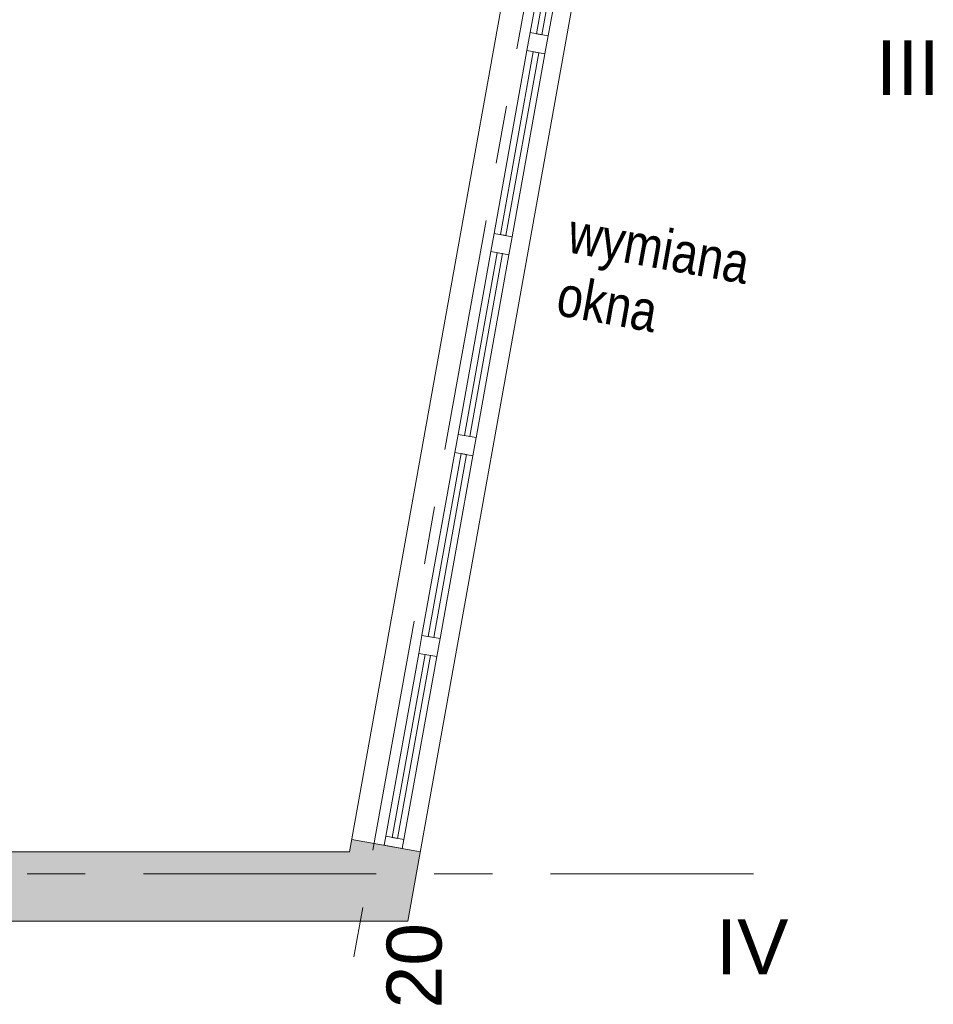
# Model space of a CAD drawing. Header units: centimetres. Extents: x -8590 to 14779, y -8842 to 3760.
# Tile 23 of 28: x 13708 to 14207, y 2292 to 2830. Entities that reach past the tile are written whole.
import ezdxf

# ---------------------------------------------------------------- set-up
doc = ezdxf.new("R2010")
doc.units = ezdxf.units.CM
doc.linetypes.add('Oś', pattern=[222.25, 127, -31.75, 31.75, -31.75])
doc.linetypes.add('Wyburzenia', pattern=[35, 20, -15])
for name, color, linetype, lineweight in [('A-GLAZ-CURT', 52, 'Wyburzenia', 9), ('A-GLAZ-CWMG', 51, 'Wyburzenia', 9), ('A-WALL', 113, 'Continuous', 13), ('A-WALL-PATT', 111, 'Continuous', 13), ('G-ANNO-TEXT', 231, 'Continuous', 13), ('S-GRID', 1, 'Continuous', 13), ('S-GRID-IDEN', 1, 'Continuous', 13)]:
    doc.layers.add(name, color=color, linetype=linetype, lineweight=lineweight)
doc.styles.add('Arial Narrow_1', font='ARIALN.TTF', dxfattribs={"height": 22})
doc.styles.add('Arial_2', font='arial.ttf', dxfattribs={"height": 30})

# ---------------------------------------------------------------- blocks, each defined once
blk = doc.blocks.new('System Panel - Glazed-2609562-3_piętro I __3_90 m_ - wyburzenia i zamurowania')
at = {"layer": 'A-GLAZ-CURT', "color": 7, "linetype": 'Continuous'}
for p, q in [((-50.72, 1.5), (50.72, 1.5)), ((-50.72, -1.5), (-50.72, 1.5)), ((50.72, -1.5), (50.72, 1.5)), ((50.72, -1.5), (-50.72, -1.5))]:
    blk.add_line(p, q, dxfattribs=at)
blk = doc.blocks.new('Rectangular Mullion - 50 x 100mm-2609560-3_piętro I __3_90 m_ - wyburzenia i zamurowania')
at = {"layer": 'A-GLAZ-CWMG', "color": 7, "linetype": 'Continuous'}
for p, q in [((1591.65, 2483.62), (1573.73, 2383.78)), ((1601.49, 2481.86), (1583.57, 2382.01))]:
    blk.add_line(p, q, dxfattribs=at)
blk = doc.blocks.new('Rectangular Mullion - 50 x 100mm-2609379-3_piętro I __3_90 m_ - wyburzenia i zamurowania')
at = {"layer": 'A-GLAZ-CWMG', "color": 7, "linetype": 'Continuous'}
for p, q in [((0, 5), (-5, 5)), ((-5, 5), (-5, -5)), ((0, 5), (0, -5)), ((-5, -5), (0, -5))]:
    blk.add_line(p, q, dxfattribs=at)
blk = doc.blocks.new('Rectangular Mullion - 100 x 100mm-2609561-3_piętro I __3_90 m_ - wyburzenia i zamurowania')
at = {"layer": 'A-GLAZ-CWMG', "color": 7, "linetype": 'Continuous'}
for p, q in [((5, 5), (-5, 5)), ((-5, 5), (-5, -5)), ((5, 5), (5, -5)), ((-5, -5), (5, -5))]:
    blk.add_line(p, q, dxfattribs=at)

msp = doc.modelspace()

# ---------------------------------------------------------------- hatches: boundary and pattern name
at = {"layer": 'A-WALL-PATT', "lineweight": 5}
h = msp.add_hatch(color=254, dxfattribs=at)
h.paths.add_polyline_path([(13888.48, 2337.33), (13920.27, 2337.33), (13927.09, 2375.33), (13888.48, 2375.33), (13881.66, 2337.33)], flags=0)
h.paths.add_polyline_path([(14045.26, 3033.73), (14130.63, 3509.33), (14092.02, 3509.33), (14007.81, 3040.16), (14035.37, 3035.31), (14044.84, 3033.8)], flags=0)
h = msp.add_hatch(color=254, dxfattribs=at)
h.paths.add_polyline_path([(13920.27, 2375.33), (13927.09, 2375.33), (13889.69, 2382.04), (13888.48, 2375.33), (13889.95, 2375.33)], flags=0)
h.paths.add_polyline_path([(14045.21, 3033.44), (14045.21, 3033.74), (14034.85, 3035.3), (14044.84, 3033.51)], flags=0)
msp.add_hatch(color=254, dxfattribs=at).paths.add_polyline_path([(13881.66, 2337.33), (13888.48, 2375.33), (13543.94, 2375.33), (13543.94, 2337.33), (13596.16, 2337.33)], flags=0)

# ---------------------------------------------------------------- linework, layer by layer
at = {"layer": 'A-WALL', "lineweight": 9}
for p, q in [((14138.88, 3555.33), (13920.27, 2337.33)), ((13888.48, 2375.33), (14007.81, 3040.16)), ((13927.09, 2375.33), (13889.69, 2382.04)), ((13568.94, 2375.33), (13888.48, 2375.33)), ((13920.27, 2337.33), (13543.94, 2337.33))]:
    msp.add_line(p, q, dxfattribs=at)
at = {"layer": 'S-GRID', "linetype": 'Oś'}
for p, q in [((14120, 3594.96), (13890.79, 2317.96)), ((11108.94, 2363.33), (14108.94, 2363.33))]:
    msp.add_line(p, q, dxfattribs=at)

# ---------------------------------------------------------------- block references
at = {"layer": 'A-GLAZ-CURT', "color": 7, "linetype": 'Continuous', "rotation": 79.82448915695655}
for p in [(14000.92, 2871.56), (13981.23, 2761.88), (13961.54, 2652.19), (13941.86, 2542.5), (13922.17, 2432.82)]:
    msp.add_blockref('System Panel - Glazed-2609562-3_piętro I __3_90 m_ - wyburzenia i zamurowania', p, dxfattribs=at)
at = {"layer": 'A-GLAZ-CWMG', "color": 7, "linetype": 'Continuous'}
for p in [(12413.31, 438.74), (12393.62, 329.06), (12373.93, 219.37), (12354.25, 109.69), (12334.56, 0)]:
    msp.add_blockref('Rectangular Mullion - 50 x 100mm-2609560-3_piętro I __3_90 m_ - wyburzenia i zamurowania', p, dxfattribs=at)
at = {"layer": 'A-GLAZ-CWMG', "color": 7, "linetype": 'Continuous', "extrusion": (0, 0, -1), "rotation": 100.1755108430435}
for p in [(-13991.07, 2816.72), (-13971.39, 2707.03), (-13951.7, 2597.35), (-13932.01, 2487.66)]:
    msp.add_blockref('Rectangular Mullion - 100 x 100mm-2609561-3_piętro I __3_90 m_ - wyburzenia i zamurowania', p, dxfattribs=at)
at = {"layer": 'A-GLAZ-CWMG', "color": 7, "linetype": 'Continuous', "rotation": 259.8244891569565}
msp.add_blockref('Rectangular Mullion - 50 x 100mm-2609379-3_piętro I __3_90 m_ - wyburzenia i zamurowania', (13912.32, 2377.98), dxfattribs=at)

# ---------------------------------------------------------------- texts
at = {"layer": 'G-ANNO-TEXT', "color": 7, "insert": (14010.4, 2724.42), "char_height": 22, "width": 121.1, "attachment_point": 1, "rotation": 349.8245, "line_spacing_factor": 0.949189, "style": 'Arial Narrow_1'}
msp.add_mtext('\\pxt5.77273,11.54545,17.31818,23.09091,28.86364,34.63636,40.40909,46.18182,51.95455,57.72727,63.5,69.27273,75.04545,80.81818,86.59091,92.36364,98.13636,103.90909,109.68182,115.45455,121.22727,127,132.77273,138.54545,144.31818,150.09091,155.86364,161.63636,167.40909,173.18182,178.95455,184.72727;{wymiana okna}', dxfattribs=at)
at = {"layer": 'S-GRID-IDEN', "char_height": 30, "attachment_point": 5, "line_spacing_factor": 0.936439, "style": 'Arial_2'}
for s, insert, width in [('\\pxqc,t4.23333,8.46667,12.7,16.93333,21.16667,25.4,29.63333,33.86667,38.1,42.33333,46.56667,50.8,55.03333,59.26667,63.5,67.73333,71.96667,76.2,80.43333,84.66667,88.9,93.13333,97.36667,101.6,105.83333,110.06667,114.3,118.53333,122.76667,127,131.23333,135.46667;{III}', (14193.14, 2803.38), 36.4), ('\\pxqc,t4.23333,8.46667,12.7,16.93333,21.16667,25.4,29.63333,33.86667,38.1,42.33333,46.56667,50.8,55.03333,59.26667,63.5,67.73333,71.96667,76.2,80.43333,84.66667,88.9,93.13333,97.36667,101.6,105.83333,110.06667,114.3,118.53333,122.76667,127,131.23333,135.46667;{IV}', (14108.16, 2323.38), 41)]:
    msp.add_mtext(s, dxfattribs=dict(at, insert=insert, width=width))
at = {"layer": 'S-GRID-IDEN', "insert": (13923.89, 2313.1), "char_height": 30, "width": 48.3, "attachment_point": 5, "rotation": 90, "line_spacing_factor": 0.936439, "style": 'Arial_2'}
msp.add_mtext('\\pxqc,t4.23333,8.46667,12.7,16.93333,21.16667,25.4,29.63333,33.86667,38.1,42.33333,46.56667,50.8,55.03333,59.26667,63.5,67.73333,71.96667,76.2,80.43333,84.66667,88.9,93.13333,97.36667,101.6,105.83333,110.06667,114.3,118.53333,122.76667,127,131.23333,135.46667;{20}', dxfattribs=at)

doc.saveas('drawing.dxf')
